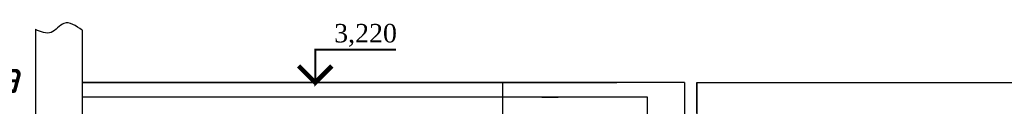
# Model space of a CAD drawing. Extents: x 4114239 to 5838486, y 780458 to 1383318.
# Tile 82 of 231: x 4314824 to 4322819, y 1087963 to 1088655. Entities that reach past the tile are written whole.
import ezdxf

# ---------------------------------------------------------------- set-up
doc = ezdxf.new("R2010")
doc.units = 0
doc.header["$MEASUREMENT"] = 0
doc.layers.add('_AA-LEVEL', color=7, linetype='Continuous')
doc.layers.add('Основные', color=160, linetype='Continuous', lineweight=40)
doc.layers.add('разм.', color=168, linetype='Continuous', lineweight=9)
doc.styles.add('D-431', font='txt')
doc.styles.add('Nadpisi', font='times.ttf', dxfattribs={"height": 150})
doc.styles.add('ГОСТ 250', font='isocpeui.ttf', dxfattribs={"height": 300})
doc.dimstyles.new('ISO-25', dxfattribs={"dimtxt": 10, "dimasz": 2.5, "dimexe": 1.25, "dimexo": 0.625, "dimtad": 1, "dimtxsty": 'D-431', "dimcen": 2.5, "dimclrd": 2, "dimclre": 1, "dimclrt": 2, "dimadec": 0, "dimazin": 0, "dimtfac": 1, "dimtmove": 0, "dimatfit": 3, "dimfxl": 1, "dimarcsym": 0})

# ---------------------------------------------------------------- blocks, each defined once
blk = doc.blocks.new('*D1933')
at = {"layer": 'Defpoints', "color": 0, "transparency": 16777216}
for p in [(4318747.5, 1088158.2), (4319440.5, 1088158.2), (4319440.5, 1087062.1)]:
    blk.add_point(p, dxfattribs=at)
at = {"layer": 'разм.', "color": 1, "lineweight": -2, "transparency": 16777216}
for p, q in [((4319439.8, 1088158.2), (4318746.3, 1088158.2)), ((4319439.8, 1087062.1), (4318746.3, 1087062.1))]:
    blk.add_line(p, q, dxfattribs=at)
at = {"layer": 'разм.', "color": 2, "lineweight": -2, "transparency": 16777216}
blk.add_line((4318747.5, 1087064.6), (4318747.5, 1088155.7), dxfattribs=at)
at = {"layer": 'разм.', "color": 2, "transparency": 16777216}
for points in [[(4318747.1, 1088155.7), (4318747.9, 1088155.7), (4318747.5, 1088158.2)], [(4318747.1, 1087064.6), (4318747.9, 1087064.6), (4318747.5, 1087062.1)]]:
    blk.add_solid(points, dxfattribs=at)
at = {"layer": 'разм.', "color": 2, "transparency": 16777216, "insert": (4318741.9, 1087610.2), "char_height": 10, "attachment_point": 5, "rotation": 90, "style": 'D-431'}
blk.add_mtext('1100', dxfattribs=at)

msp = doc.modelspace()

# ---------------------------------------------------------------- linework, layer by layer
at = {"lineweight": 25}
for p, q in [((4314952.917, 1088591.6239), (4314952.917, 1084938.2432)), ((4314952.917, 1088588.881), (4314952.917, 1084938.2432)), ((4315332.917, 1088582.6328), (4315332.917, 1084938.2432)), ((4315332.917, 1088158.2432), (4319647.917, 1088158.2432)), ((4315332.917, 1088158.2432), (4319672.917, 1088158.2432)), ((4320222.917, 1088158.2432), (4315332.917, 1088158.2432)), ((4320222.917, 1088158.2432), (4320222.917, 1087861.2072)), ((4320322.917, 1087908.2432), (4320322.917, 1088158.2432)), ((4320322.917, 1088158.2432), (4320322.917, 1087808.2432)), ((4319922.917, 1088038.2432), (4315332.917, 1088038.2432)), ((4319322.917, 1088038.2432), (4319002.917, 1088038.2432)), ((4319062.917, 1088038.2432), (4319197.917, 1088038.2432)), ((4319922.917, 1087861.2072), (4319922.917, 1088038.2432))]:
    msp.add_line(p, q, dxfattribs=at)
msp.add_line((4320322.917, 1088158.2432), (4346582.917, 1088158.2432))
at = {"color": 5, "ltscale": 100}
msp.add_lwpolyline([(4317880.8007, 1088424.9231, 15, 15, 0), (4317224.2947, 1088424.9231, 15, 15, 0), (4317224.2947, 1088158.2432, 37.5, 37.5, 0), (4317358.9973, 1088292.9458, 37.5, 37.5, 0)], format="xyseb", dxfattribs=at)
at = {"color": 5, "ltscale": 100, "const_width": 37.5}
msp.add_lwpolyline([(4317358.9973, 1088292.9458), (4317224.2947, 1088158.2432), (4317089.5921, 1088292.9458)], dxfattribs=at)
msp.add_spline([(4315332.917, 1088582.6328), (4315184.0117, 1088638.7392), (4315079.7986, 1088564.7517), (4314952.917, 1088588.881)], degree=3)

# ---------------------------------------------------------------- texts
at = {"layer": '_AA-LEVEL', "color": 5, "linetype": 'Continuous', "insert": (4317887.4638, 1088634.1468), "char_height": 150, "width": 1438.498804, "attachment_point": 3, "style": 'Nadpisi'}
msp.add_mtext('3,220', dxfattribs=at)
at = {"layer": 'Основные', "color": 0, "style": 'ГОСТ 250'}
msp.add_text('от промывки фильтра  ', height=277.992, dxfattribs=at).set_placement((4310874.1122, 1088073.9798))

# ---------------------------------------------------------------- dimensions: what is measured, and where the dimension line sits
at = {"layer": 'разм.'}
dim = msp.add_linear_dim(base=(4318747.5067, 1088158.2432), p1=(4319440.4575, 1087062.1264), p2=(4319440.4575, 1088158.2432), angle=90, text='1100', dimstyle='ISO-25', override={"dimfxl": 1.25, "dimarcsym": 1}, dxfattribs=at)
dim.commit()
dim.dimension.update_dxf_attribs({"geometry": '*D1933', "text_midpoint": (4318741.8817, 1087610.1848)})

doc.saveas('drawing.dxf')
